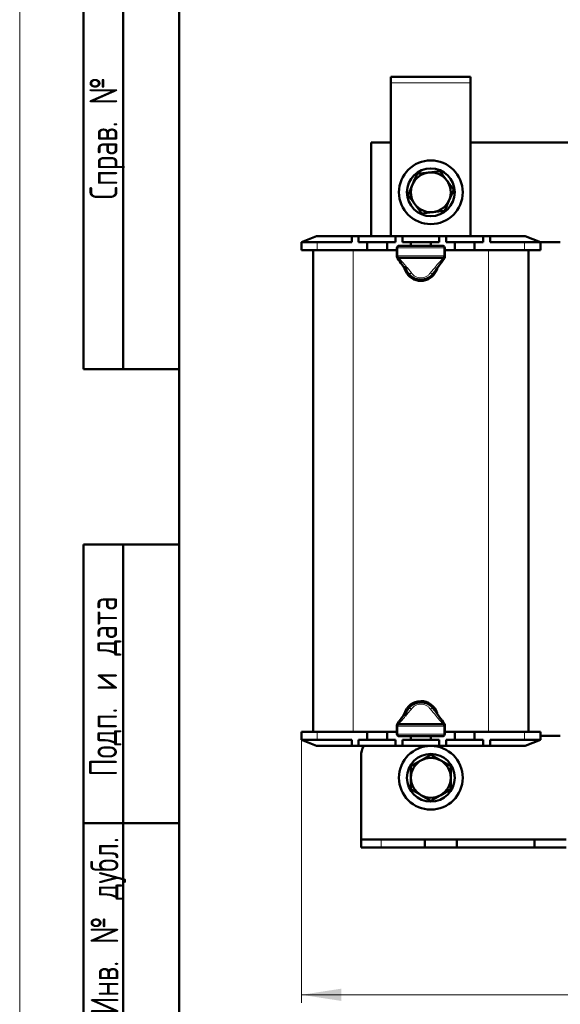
# Model space of a CAD drawing. Header units: millimetres. Extents: x 0 to 617, y 0 to 840.
# Tile 2 of 5: x 0 to 136, y 185 to 432. Entities that reach past the tile are written whole.
import ezdxf

# ---------------------------------------------------------------- set-up
doc = ezdxf.new("R2010")
doc.units = ezdxf.units.MM
doc.header["$LTSCALE"] = 2
doc.layers.add('ОСЕВЫЕ', color=7, linetype='Continuous')
doc.styles.add('SLDTEXTSTYLE0', font='TXT', dxfattribs={"width": 0.7})
doc.styles.add('SLDTEXTSTYLE1', font='TXT', dxfattribs={"width": 0.7, "bigfont": 'bigfont'})
doc.dimstyles.new('SLDDIMSTYLE0', dxfattribs={"dimtxt": 10, "dimasz": 10, "dimexe": 0, "dimexo": 0.0625, "dimgap": 2.5, "dimtad": 2, "dimdec": 1, "dimrnd": 1e-09, "dimzin": 12, "dimdsep": 46, "dimtxsty": 'SLDTEXTSTYLE0', "dimsah": 1, "dimcen": 0.09, "dimadec": 0, "dimazin": 3, "dimtfac": 1, "dimtdec": 3, "dimtofl": 0, "dimtmove": 0, "dimatfit": 3, "dimfxl": 0, "dimfrac": 2, "dimtolj": 1, "dimtzin": 12, "dimarcsym": 0})

# ---------------------------------------------------------------- blocks, each defined once
blk = doc.blocks.new('_D')
at = {"color": 7, "linetype": 'Continuous', "lineweight": 0}
for p, q in [((70.71, 250.92), (70.71, 184.94)), ((260.71, 250.92), (260.71, 184.94)), ((70.71, 186.94), (260.71, 186.94))]:
    blk.add_line(p, q, dxfattribs=at)
at = {"color": 7, "linetype": 'Continuous', "lineweight": 18}
for points in [[(70.71, 186.94), (80.71, 185.41), (80.71, 188.48)], [(260.71, 186.94), (250.71, 188.48), (250.71, 185.41)]]:
    blk.add_solid(points, dxfattribs=at)
at = {"color": 7, "linetype": 'Continuous', "lineweight": 18, "insert": (161.8, 199.83), "char_height": 10, "attachment_point": 1, "style": 'SLDTEXTSTYLE1'}
blk.add_mtext('Ш', dxfattribs=at)

msp = doc.modelspace()

# ---------------------------------------------------------------- linework, layer by layer
at = {"color": 7, "linetype": 'Continuous', "lineweight": 50}
for p, q in [((40, 830), (40, 10)), ((40, 830), (40, 10)), ((16, 344), (16, 584)), ((16, 344), (16, 584)), ((26, 344), (26, 584)), ((26, 344), (26, 584)), ((93.21, 417.44), (93.21, 415.94)), ((113.21, 417.44), (93.21, 417.44)), ((93.21, 415.94), (93.21, 377.44)), ((113.21, 417.44), (113.21, 415.94)), ((113.21, 377.44), (113.21, 415.94)), ((88.21, 400.94), (88.21, 377.44)), ((93.21, 400.94), (88.21, 400.94)), ((218.21, 400.94), (113.21, 400.94)), ((99.75, 393.06), (102.62, 393.41)), ((105.48, 393.75), (107.21, 391.44)), ((97.48, 387.75), (98.62, 390.41)), ((108.95, 389.13), (107.81, 386.48)), ((100.95, 383.13), (99.21, 385.44)), ((106.68, 383.82), (103.81, 383.48)), ((74.51, 377.44), (70.71, 375.94)), ((70.71, 373.94), (70.71, 375.94)), ((70.71, 375.94), (74.71, 375.94)), ((74.51, 377.44), (83.34, 377.44)), ((74.71, 375.94), (83.34, 375.94)), ((83.34, 377.44), (83.34, 375.94)), ((83.34, 377.44), (85.09, 377.44)), ((85.09, 377.44), (85.09, 375.94)), ((85.09, 377.44), (93.21, 377.44)), ((85.09, 375.94), (87.21, 375.94)), ((87.21, 375.94), (87.21, 373.94)), ((87.21, 375.94), (89.71, 375.94)), ((89.71, 375.94), (92.21, 375.94)), ((92.21, 375.94), (92.21, 373.94)), ((92.21, 375.94), (94.34, 375.94)), ((93.21, 377.44), (94.34, 377.44)), ((94.34, 377.44), (94.34, 375.94)), ((94.34, 377.44), (96.09, 377.44)), ((96.09, 377.44), (105.34, 377.44)), ((96.09, 377.44), (96.09, 375.94)), ((96.09, 375.94), (98.21, 375.94)), ((98.21, 375.94), (98.21, 375)), ((98.21, 375.94), (100.71, 375.94)), ((100.71, 375.94), (103.21, 375.94)), ((103.21, 375.94), (103.21, 375)), ((103.21, 375.94), (105.34, 375.94)), ((105.34, 377.44), (105.34, 375.94)), ((105.34, 377.44), (107.09, 377.44)), ((107.09, 377.44), (113.21, 377.44)), ((107.09, 377.44), (107.09, 375.94)), ((107.09, 375.94), (109.21, 375.94)), ((109.21, 375.94), (109.21, 373.94)), ((109.21, 375.94), (111.71, 375.94)), ((111.71, 375.94), (114.21, 375.94)), ((113.21, 377.44), (116.34, 377.44)), ((114.21, 375.94), (114.21, 373.94)), ((114.21, 375.94), (116.34, 375.94)), ((116.34, 377.44), (116.34, 375.94)), ((116.34, 377.44), (118.09, 377.44)), ((118.09, 377.44), (118.09, 375.94)), ((118.09, 377.44), (126.91, 377.44)), ((118.09, 375.94), (126.71, 375.94)), ((126.71, 375.94), (130.71, 375.94)), ((130.71, 375.94), (126.91, 377.44)), ((130.71, 375.94), (135.71, 375.94)), ((130.71, 375.94), (130.71, 373.94)), ((74.71, 373.94), (70.71, 373.94)), ((73.71, 252.94), (73.71, 373.94)), ((74.71, 373.94), (87.21, 373.94)), ((87.21, 373.94), (92.21, 373.94)), ((92.21, 373.94), (94.71, 373.94)), ((94.71, 372.5), (94.71, 374.5)), ((95.21, 375), (106.21, 375)), ((106.71, 374.5), (106.71, 372.5)), ((106.71, 373.94), (109.21, 373.94)), ((109.21, 373.94), (114.21, 373.94)), ((114.21, 373.94), (126.71, 373.94)), ((130.71, 373.94), (126.71, 373.94)), ((127.71, 373.94), (127.71, 252.94)), ((94.71, 372.17), (94.71, 372.5)), ((106.21, 372), (95.21, 372)), ((106.71, 372.5), (106.71, 372.17)), ((16, 344), (40, 344)), ((16, 10), (16, 300)), ((16, 300), (40, 300)), ((26, 10), (26, 300)), ((94.71, 254.38), (94.71, 254.72)), ((95.21, 254.88), (106.21, 254.88)), ((106.71, 254.72), (106.71, 254.38)), ((70.71, 250.94), (70.71, 252.94)), ((70.71, 252.94), (74.71, 252.94)), ((87.21, 252.94), (74.71, 252.94)), ((87.21, 252.94), (92.21, 252.94)), ((87.21, 250.94), (87.21, 252.94)), ((92.21, 250.94), (92.21, 252.94)), ((94.71, 252.94), (92.21, 252.94)), ((94.71, 252.38), (94.71, 254.38)), ((106.71, 254.38), (106.71, 252.38)), ((109.21, 252.94), (106.71, 252.94)), ((109.21, 252.94), (114.21, 252.94)), ((109.21, 250.94), (109.21, 252.94)), ((114.21, 250.94), (114.21, 252.94)), ((126.71, 252.94), (114.21, 252.94)), ((126.71, 252.94), (130.71, 252.94)), ((130.71, 252.94), (130.71, 250.94)), ((74.71, 250.94), (70.71, 250.94)), ((70.71, 250.94), (74.51, 249.44)), ((83.34, 250.94), (74.71, 250.94)), ((83.34, 249.44), (83.34, 250.94)), ((87.21, 250.94), (85.09, 250.94)), ((85.09, 249.44), (85.09, 250.94)), ((89.71, 250.94), (87.21, 250.94)), ((92.21, 250.94), (89.71, 250.94)), ((94.34, 250.94), (92.21, 250.94)), ((94.34, 249.44), (94.34, 250.94)), ((106.21, 251.88), (95.21, 251.88)), ((96.09, 249.44), (96.09, 250.94)), ((98.21, 250.94), (96.09, 250.94)), ((98.21, 250.94), (98.21, 251.88)), ((100.71, 250.94), (98.21, 250.94)), ((103.21, 250.94), (100.71, 250.94)), ((103.21, 250.94), (103.21, 251.88)), ((105.34, 250.94), (103.21, 250.94)), ((105.34, 249.44), (105.34, 250.94)), ((107.09, 249.44), (107.09, 250.94)), ((109.21, 250.94), (107.09, 250.94)), ((111.71, 250.94), (109.21, 250.94)), ((114.21, 250.94), (111.71, 250.94)), ((116.34, 250.94), (114.21, 250.94)), ((116.34, 249.44), (116.34, 250.94)), ((118.09, 249.44), (118.09, 250.94)), ((126.71, 250.94), (118.09, 250.94)), ((130.71, 250.94), (126.71, 250.94)), ((126.91, 249.44), (130.71, 250.94)), ((130.71, 251.94), (135.71, 251.94)), ((83.34, 249.44), (74.51, 249.44)), ((85.09, 249.44), (83.34, 249.44)), ((94.34, 249.44), (85.09, 249.44)), ((96.09, 249.44), (94.34, 249.44)), ((105.34, 249.44), (96.09, 249.44)), ((107.09, 249.44), (105.34, 249.44)), ((116.34, 249.44), (107.09, 249.44)), ((118.09, 249.44), (116.34, 249.44)), ((126.91, 249.44), (118.09, 249.44)), ((85.71, 225.94), (85.71, 246.94)), ((98.21, 244.33), (100.71, 245.77)), ((103.21, 247.22), (105.71, 245.77)), ((108.21, 244.33), (108.21, 241.44)), ((98.21, 238.56), (98.21, 241.44)), ((108.21, 238.56), (105.71, 237.11)), ((103.21, 235.67), (100.71, 237.11)), ((40, 230), (16, 230)), ((85.71, 223.94), (85.71, 225.94)), ((85.71, 225.94), (90.71, 225.94)), ((101.71, 225.94), (90.71, 225.94)), ((101.71, 223.94), (101.71, 225.94)), ((109.71, 225.94), (101.71, 225.94)), ((109.71, 223.94), (109.71, 225.94)), ((129.21, 225.94), (109.71, 225.94)), ((129.21, 223.94), (129.21, 225.94)), ((137.21, 225.94), (129.21, 225.94)), ((90.71, 223.94), (85.71, 223.94)), ((101.71, 223.94), (90.71, 223.94)), ((109.71, 223.94), (101.71, 223.94)), ((129.21, 223.94), (109.71, 223.94)), ((137.21, 223.94), (129.21, 223.94))]:
    msp.add_line(p, q, dxfattribs=at)
at = {"color": 9, "linetype": 'Continuous', "lineweight": 18}
for p, q in [((113.21, 415.94), (93.21, 415.94)), ((74.71, 375.94), (74.71, 373.94)), ((126.71, 373.94), (126.71, 375.94)), ((83.71, 373.94), (83.71, 252.94)), ((94.71, 374.5), (94.92, 374.5)), ((94.92, 374.5), (94.92, 372.5)), ((106.5, 374.5), (94.92, 374.5)), ((106.5, 372.5), (106.5, 374.5)), ((106.5, 374.5), (106.71, 374.5)), ((117.71, 252.94), (117.71, 373.94)), ((94.71, 372.5), (94.92, 372.5)), ((94.92, 372.5), (106.5, 372.5)), ((95.21, 372), (95.21, 371.91)), ((106.21, 371.91), (106.21, 372)), ((106.5, 372.5), (106.71, 372.5)), ((95.21, 254.97), (95.21, 254.88)), ((106.21, 254.88), (106.21, 254.97)), ((74.71, 252.94), (74.71, 250.94)), ((94.92, 254.38), (94.71, 254.38)), ((94.92, 252.38), (94.71, 252.38)), ((94.92, 254.38), (94.92, 252.38)), ((106.5, 254.38), (94.92, 254.38)), ((94.92, 252.38), (106.5, 252.38)), ((106.5, 252.38), (106.5, 254.38)), ((106.71, 254.38), (106.5, 254.38)), ((106.71, 252.38), (106.5, 252.38)), ((126.71, 250.94), (126.71, 252.94)), ((90.71, 225.94), (90.71, 223.94))]:
    msp.add_line(p, q, dxfattribs=at)
at = {"color": 9, "linetype": 'Continuous', "lineweight": 18, "flags": 128}
for points in [[(95.21, 375), (95.16, 374.99), (95.1, 374.97), (95.05, 374.92), (95.01, 374.86), (94.97, 374.78), (94.95, 374.69), (94.93, 374.6), (94.92, 374.5)], [(106.5, 374.5), (106.5, 374.6), (106.48, 374.69), (106.45, 374.78), (106.42, 374.86), (106.37, 374.92), (106.32, 374.97), (106.27, 374.99), (106.21, 375)], [(94.92, 372.5), (94.93, 372.41), (94.95, 372.31), (94.97, 372.23), (95.01, 372.15), (95.05, 372.09), (95.1, 372.04), (95.16, 372.01), (95.21, 372)], [(106.21, 372), (106.27, 372.01), (106.32, 372.04), (106.37, 372.09), (106.42, 372.15), (106.45, 372.23), (106.48, 372.31), (106.5, 372.41), (106.5, 372.5)], [(95.21, 254.88), (95.16, 254.87), (95.1, 254.85), (95.05, 254.8), (95.01, 254.74), (94.97, 254.66), (94.95, 254.57), (94.93, 254.48), (94.92, 254.38)], [(106.5, 254.38), (106.5, 254.48), (106.48, 254.57), (106.45, 254.66), (106.42, 254.74), (106.37, 254.8), (106.32, 254.85), (106.27, 254.87), (106.21, 254.88)], [(94.92, 252.38), (94.93, 252.29), (94.95, 252.19), (94.97, 252.11), (95.01, 252.03), (95.05, 251.97), (95.1, 251.92), (95.16, 251.89), (95.21, 251.88)], [(106.21, 251.88), (106.27, 251.89), (106.32, 251.92), (106.37, 251.97), (106.42, 252.03), (106.45, 252.11), (106.48, 252.19), (106.5, 252.29), (106.5, 252.38)]]:
    msp.add_lwpolyline(points, dxfattribs=at)
at = {"color": 7, "linetype": 'Continuous', "lineweight": 50, "flags": 128}
msp.add_lwpolyline([(96.61, 369.33), (96.64, 369.22), (97.16, 368.12)], dxfattribs=at)
at = {"color": 7, "linetype": 'Continuous', "lineweight": 50}
for centre, radius in [((103.21, 388.44), 8), ((103.21, 388.44), 6), ((103.21, 241.44), 8), ((103.21, 241.44), 6)]:
    msp.add_circle(centre, radius, dxfattribs=at)
for centre, radius, start, end in [((103.21, 388.44), 5, 96.8699, 156.8699), ((103.21, 388.44), 5, 36.8699, 96.8699), ((103.21, 388.44), 5, 336.8699, 36.8699), ((103.21, 388.44), 5, 156.8699, 216.8699), ((103.21, 388.44), 5, 276.8699, 336.8699), ((103.21, 388.44), 5, 216.8699, 276.8699), ((95.21, 374.5), 0.5, 90, 180), ((106.21, 374.5), 0.5, 0, 90), ((95.21, 372.5), 0.5, 180, 270), ((106.21, 372.5), 0.5, 270, 0), ((100.71, 370.44), 3.95, 186.7926, 323.2838), ((100.71, 370.44), 4.25, 213.1576, 342.9267), ((100.71, 256.44), 4.25, 16.6111, 164.2812), ((100.71, 256.44), 3.95, 31.2318, 173.4209), ((95.21, 254.38), 0.5, 90, 180), ((106.21, 254.38), 0.5, 0, 90), ((95.21, 252.38), 0.5, 180, 270), ((106.21, 252.38), 0.5, 270, 0), ((90.71, 246.94), 5, 150, 180), ((103.21, 241.44), 5, 120, 180), ((103.21, 241.44), 5, 60, 120), ((103.21, 241.44), 5, 0, 60), ((103.21, 241.44), 5, 180, 240), ((103.21, 241.44), 5, 300, 0), ((103.21, 241.44), 5, 240, 300)]:
    msp.add_arc(centre, radius, start, end, dxfattribs=at)
for points, knots in [([(102.62, 393.41), (102.68, 393.42), (103.65, 393.53), (104.6, 393.65), (105.48, 393.75)], [0, 0, 0, 0, 0.070201, 1, 1, 1, 1]), ([(98.62, 390.41), (98.64, 390.47), (99.03, 391.37), (99.4, 392.25), (99.75, 393.06)], [0, 0, 0, 0, 0.070201, 1, 1, 1, 1]), ([(107.21, 391.44), (107.22, 391.43), (107.81, 390.65), (108.38, 389.89), (108.95, 389.13)], [0, 0, 0, 0, 0.017203, 1, 1, 1, 1]), ([(99.21, 385.44), (99.2, 385.46), (98.62, 386.24), (98.05, 387), (97.48, 387.75)], [0, 0, 0, 0, 0.017203, 1, 1, 1, 1]), ([(107.81, 386.48), (107.78, 386.42), (107.4, 385.52), (107.03, 384.64), (106.68, 383.82)], [0, 0, 0, 0, 0.070201, 1, 1, 1, 1]), ([(103.81, 383.48), (103.74, 383.47), (102.78, 383.35), (101.83, 383.24), (100.95, 383.13)], [0, 0, 0, 0, 0.070201, 1, 1, 1, 1]), ([(97.51, 368.13), (97.01, 368.83), (96.1, 370.08), (95.2, 371.32), (94.81, 371.87)], [0, 0, 0, 0, 0.559921, 1, 1, 1, 1]), ([(106.62, 371.87), (106.12, 371.18), (105.22, 369.94), (104.31, 368.68), (103.92, 368.13)], [0, 0, 0, 0, 0.5603004, 1, 1, 1, 1]), ([(103.92, 368.13), (103.71, 367.88), (103.32, 367.41), (102.52, 366.89), (101.65, 366.57), (100.71, 366.46), (99.78, 366.57), (98.9, 366.89), (98.11, 367.41), (97.72, 367.88), (97.51, 368.13)], [0, 0, 0, 0, 0.132759, 0.254232, 0.378928, 0.5, 0.621066, 0.745768, 0.867238, 1, 1, 1, 1]), ([(97.51, 258.76), (97.72, 259), (98.11, 259.48), (98.9, 259.99), (99.78, 260.32), (100.71, 260.43), (101.65, 260.32), (102.52, 259.99), (103.32, 259.48), (103.71, 259), (103.92, 258.76)], [0, 0, 0, 0, 0.132759, 0.254232, 0.378928, 0.5, 0.621066, 0.745768, 0.867238, 1, 1, 1, 1]), ([(94.81, 255.01), (95.31, 255.71), (96.2, 256.95), (97.11, 258.2), (97.51, 258.76)], [0, 0, 0, 0, 0.5603, 1, 1, 1, 1]), ([(103.92, 258.76), (104.42, 258.06), (105.32, 256.81), (106.22, 255.56), (106.62, 255.01)], [0, 0, 0, 0, 0.559921, 1, 1, 1, 1]), ([(100.71, 245.77), (100.77, 245.81), (101.62, 246.3), (102.44, 246.77), (103.21, 247.22)], [0, 0, 0, 0, 0.070201, 1, 1, 1, 1]), ([(105.71, 245.77), (105.77, 245.74), (106.62, 245.25), (107.44, 244.77), (108.21, 244.33)], [0, 0, 0, 0, 0.070201, 1, 1, 1, 1]), ([(98.21, 241.44), (98.21, 241.46), (98.21, 242.43), (98.21, 243.39), (98.21, 244.33)], [0, 0, 0, 0, 0.017203, 1, 1, 1, 1]), ([(108.21, 241.44), (108.21, 241.43), (108.21, 240.45), (108.21, 239.5), (108.21, 238.56)], [0, 0, 0, 0, 0.017203, 1, 1, 1, 1]), ([(100.71, 237.11), (100.65, 237.15), (99.81, 237.64), (98.98, 238.11), (98.21, 238.56)], [0, 0, 0, 0, 0.0702006, 1, 1, 1, 1]), ([(105.71, 237.11), (105.65, 237.08), (104.81, 236.59), (103.98, 236.11), (103.21, 235.67)], [0, 0, 0, 0, 0.070201, 1, 1, 1, 1])]:
    msp.add_open_spline(points, degree=3, knots=knots, dxfattribs=at)
for points in [[(94.81, 371.87), (94.78, 371.92), (94.73, 372.01), (94.72, 372.11), (94.71, 372.17)], [(106.71, 372.17), (106.71, 372.11), (106.7, 372.01), (106.65, 371.92), (106.62, 371.87)], [(94.71, 254.72), (94.72, 254.77), (94.73, 254.88), (94.78, 254.97), (94.81, 255.01)], [(106.62, 255.01), (106.65, 254.97), (106.7, 254.88), (106.71, 254.77), (106.71, 254.72)]]:
    msp.add_open_spline(points, degree=3, dxfattribs=at)
at = {"color": 9, "linetype": 'Continuous', "lineweight": 18}
for points, knots in [([(95.21, 371.91), (95.16, 371.92), (95.05, 371.92), (94.92, 371.96), (94.82, 372), (94.76, 372.05), (94.72, 372.11), (94.72, 372.14), (94.71, 372.17)], [0, 0, 0, 0, 0.198606, 0.430992, 0.560466, 0.698463, 0.844977, 1, 1, 1, 1]), ([(95.21, 371.91), (95.17, 371.89), (95.08, 371.85), (94.96, 371.82), (94.86, 371.82), (94.83, 371.86), (94.81, 371.87)], [0, 0, 0, 0, 0.249486, 0.499988, 0.750503, 1, 1, 1, 1]), ([(95.21, 371.91), (95.8, 371.23), (96.86, 370), (97.88, 368.75), (98.32, 368.2)], [0, 0, 0, 0, 0.560296, 1, 1, 1, 1]), ([(103.1, 368.2), (103.68, 368.89), (104.71, 370.14), (105.76, 371.37), (106.21, 371.91)], [0, 0, 0, 0, 0.559925, 1, 1, 1, 1]), ([(106.71, 372.17), (106.71, 372.14), (106.71, 372.11), (106.66, 372.05), (106.6, 372), (106.51, 371.96), (106.38, 371.92), (106.27, 371.92), (106.21, 371.91)], [0, 0, 0, 0, 0.155023, 0.301537, 0.439534, 0.569008, 0.801394, 1, 1, 1, 1]), ([(106.62, 371.87), (106.6, 371.86), (106.57, 371.82), (106.47, 371.82), (106.35, 371.85), (106.26, 371.89), (106.21, 371.91)], [0, 0, 0, 0, 0.249497, 0.500012, 0.750514, 1, 1, 1, 1]), ([(98.32, 368.2), (98.23, 368.16), (98.06, 368.07), (97.81, 368.02), (97.62, 368.04), (97.55, 368.1), (97.51, 368.13)], [0, 0, 0, 0, 0.243659, 0.5, 0.756341, 1, 1, 1, 1]), ([(98.32, 368.2), (98.47, 368.02), (98.76, 367.67), (99.35, 367.28), (100.01, 367.03), (100.71, 366.95), (101.42, 367.03), (102.08, 367.28), (102.67, 367.67), (102.96, 368.02), (103.1, 368.2)], [0, 0, 0, 0, 0.131011, 0.257382, 0.37982, 0.5, 0.62018, 0.742618, 0.868989, 1, 1, 1, 1]), ([(103.1, 368.2), (103.19, 368.16), (103.37, 368.07), (103.61, 368.02), (103.81, 368.04), (103.88, 368.1), (103.92, 368.13)], [0, 0, 0, 0, 0.243659, 0.5, 0.756341, 1, 1, 1, 1]), ([(103.1, 258.69), (102.96, 258.87), (102.67, 259.21), (102.08, 259.61), (101.42, 259.85), (100.71, 259.94), (100.01, 259.85), (99.35, 259.61), (98.76, 259.21), (98.47, 258.87), (98.32, 258.69)], [0, 0, 0, 0, 0.131011, 0.257382, 0.37982, 0.5, 0.62018, 0.742618, 0.868989, 1, 1, 1, 1]), ([(98.32, 258.69), (97.74, 257.99), (96.71, 256.75), (95.67, 255.52), (95.21, 254.97)], [0, 0, 0, 0, 0.559925, 1, 1, 1, 1]), ([(98.32, 258.69), (98.23, 258.73), (98.06, 258.81), (97.81, 258.86), (97.62, 258.85), (97.55, 258.79), (97.51, 258.76)], [0, 0, 0, 0, 0.243659, 0.5, 0.756341, 1, 1, 1, 1]), ([(103.1, 258.69), (103.19, 258.73), (103.37, 258.81), (103.61, 258.86), (103.81, 258.85), (103.88, 258.79), (103.92, 258.76)], [0, 0, 0, 0, 0.243659, 0.5, 0.756341, 1, 1, 1, 1]), ([(106.21, 254.97), (105.62, 255.66), (104.57, 256.89), (103.55, 258.14), (103.1, 258.69)], [0, 0, 0, 0, 0.560296, 1, 1, 1, 1]), ([(94.71, 254.72), (94.72, 254.74), (94.72, 254.78), (94.76, 254.84), (94.82, 254.88), (94.92, 254.93), (95.05, 254.97), (95.16, 254.97), (95.21, 254.97)], [0, 0, 0, 0, 0.1550235, 0.3015368, 0.4395336, 0.569008, 0.8013941, 1, 1, 1, 1]), ([(94.81, 255.01), (94.83, 255.03), (94.86, 255.06), (94.96, 255.07), (95.08, 255.04), (95.17, 255), (95.21, 254.97)], [0, 0, 0, 0, 0.249497, 0.500012, 0.750514, 1, 1, 1, 1]), ([(106.21, 254.97), (106.26, 255), (106.35, 255.04), (106.47, 255.07), (106.57, 255.06), (106.6, 255.03), (106.62, 255.01)], [0, 0, 0, 0, 0.249486, 0.499988, 0.750503, 1, 1, 1, 1]), ([(106.21, 254.97), (106.27, 254.97), (106.38, 254.97), (106.51, 254.93), (106.6, 254.88), (106.66, 254.84), (106.71, 254.78), (106.71, 254.74), (106.71, 254.72)], [0, 0, 0, 0, 0.198606, 0.430992, 0.560466, 0.698463, 0.844977, 1, 1, 1, 1])]:
    msp.add_open_spline(points, degree=3, knots=knots, dxfattribs=at)
at = {"layer": 'ОСЕВЫЕ', "lineweight": 18}
msp.add_line((0, 840), (0, 0), dxfattribs=at)

# ---------------------------------------------------------------- texts
at = {"color": 7, "linetype": 'Continuous', "lineweight": 0, "char_height": 7, "attachment_point": 2, "rotation": 90, "style": 'SLDTEXTSTYLE1'}
for s, insert in [('Справ. №', (17.53, 402.02)), ('Подп. и дата', (17.45, 264.35)), ('Инв. № дубл.', (17.79, 204.27))]:
    msp.add_mtext(s, dxfattribs=dict(at, insert=insert))

# ---------------------------------------------------------------- dimensions: what is measured, and where the dimension line sits
at = {"color": 7, "linetype": 'Continuous', "lineweight": 18}
dim = msp.add_linear_dim(base=(260.71, 186.94), p1=(70.71, 250.94), p2=(260.71, 250.94), text='Ш', dimstyle='SLDDIMSTYLE0', dxfattribs=at)
dim.commit()
dim.dimension.update_dxf_attribs({"geometry": '_D', "text_midpoint": (165.71, 186.94), "dimtype": 160})

doc.saveas('drawing.dxf')
